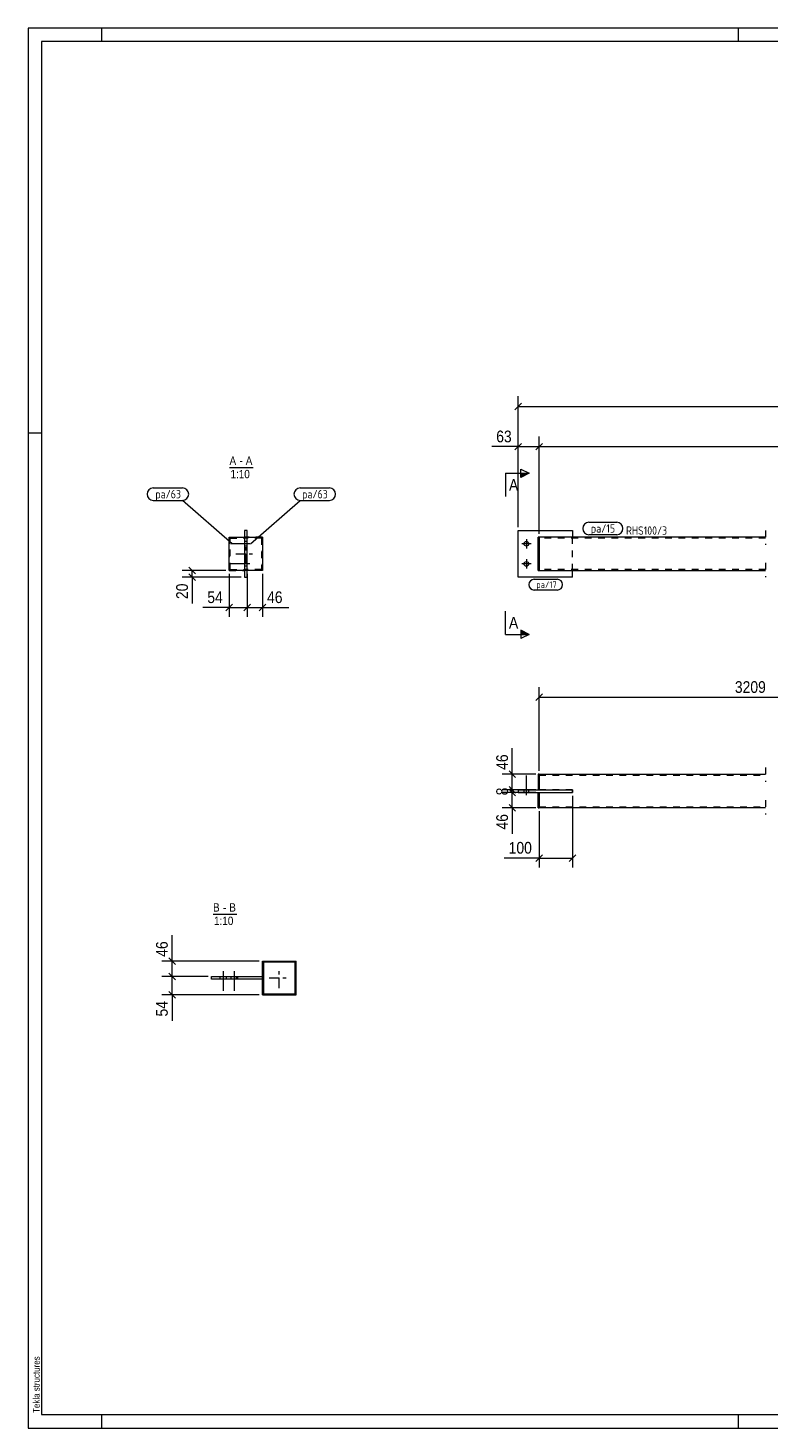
# Model space of a CAD drawing. Header units: millimetres. Extents: x 1 to 593, y 1 to 419.
# Tile 1 of 5: x 1 to 222, y 1 to 419. Entities that reach past the tile are written whole.
import ezdxf

# ---------------------------------------------------------------- set-up
doc = ezdxf.new("R2010")
doc.units = ezdxf.units.MM
for name, pattern in [('XKITLINE00', [0]), ('XKITLINE02', [4, 2, -2]), ('XKITLINE03', [6, 3, -1, 1, -1])]:
    doc.linetypes.add(name, pattern=pattern)
for name, color, linetype, lineweight in [('Bemassung', 1, 'Continuous', 0), ('Schnitt', 6, 'Continuous', 0), ('Schrauben', 7, 'Continuous', 0), ('Teil', 7, 'Continuous', 0), ('Text', 5, 'Continuous', 0), ('Ueberschrift', 7, 'Continuous', 0), ('Zeichnungsrahmen', 3, 'Continuous', 0)]:
    doc.layers.add(name, color=color, linetype=linetype, lineweight=lineweight)
doc.styles.add('ARIAL', font='ARIAL.TTF')
doc.styles.add('ISOCPEUR', font='ISOCPEUR.TTF')

msp = doc.modelspace()

# ---------------------------------------------------------------- hatches: boundary and pattern name
at = {"layer": 'Schnitt'}
for points in [[(148.04, 286.07), (150.54, 286.07), (148.04, 284.82)], [(148.04, 239.18), (150.54, 237.93), (148.04, 237.93)]]:
    msp.add_hatch(color=256, dxfattribs=at).paths.add_polyline_path(points, flags=17)

# ---------------------------------------------------------------- linework, layer by layer
at = {"layer": 'Bemassung', "linetype": 'XKITLINE00', "lineweight": 0}
for p, q in [((148.23, 306.99), (146.25, 305.01)), ((147.24, 270), (147.24, 309.05)), ((147.24, 306), (469.1, 306)), ((147.24, 270), (147.24, 297.05)), ((153.54, 268), (153.54, 297.05)), ((153.54, 268), (153.54, 297.05)), ((147.24, 294), (139.42, 294)), ((147.24, 294), (139.42, 294)), ((148.23, 294.99), (146.25, 293.01)), ((147.24, 294), (153.54, 294)), ((154.53, 294.99), (152.55, 293.01)), ((154.53, 294.99), (152.55, 293.01)), ((153.54, 294), (462.8, 294)), ((60.02, 257), (46.97, 257)), ((64.62, 255), (46.97, 255)), ((49.03, 257.99), (51.01, 256.01)), ((49.03, 255.99), (51.01, 254.01)), ((50.02, 255), (50.02, 257)), ((50.02, 255), (50.02, 247.18)), ((50.02, 255), (50.02, 247.18)), ((61.02, 256), (61.02, 243.2)), ((66.42, 256), (66.42, 243.2)), ((66.42, 256), (66.42, 243.2)), ((71.02, 256), (71.02, 243.2)), ((62.01, 246.99), (60.03, 245.01)), ((67.41, 246.99), (65.43, 245.01)), ((67.41, 246.99), (65.43, 245.01)), ((72.01, 246.99), (70.03, 245.01)), ((61.02, 246), (53.2, 246)), ((61.02, 246), (53.2, 246)), ((61.02, 246), (66.42, 246)), ((66.42, 246), (71.02, 246)), ((71.02, 246), (78.84, 246)), ((71.02, 246), (78.84, 246)), ((153.54, 197.18), (153.54, 222.23)), ((154.53, 220.17), (152.55, 218.19)), ((153.54, 219.18), (280.74, 219.18)), ((145.54, 196.18), (145.54, 204)), ((145.54, 196.18), (145.54, 204)), ((144.55, 197.17), (146.53, 195.19)), ((152.54, 196.18), (142.49, 196.18)), ((144.55, 192.57), (146.53, 190.59)), ((145.54, 191.58), (145.54, 196.18)), ((152.54, 191.58), (142.49, 191.58)), ((152.54, 190.78), (142.49, 190.78)), ((144.55, 191.77), (146.53, 189.79)), ((144.94, 192.18), (146.53, 190.59)), ((152.54, 191.58), (144.94, 191.58)), ((144.94, 191.38), (146.53, 189.79)), ((152.54, 190.78), (144.94, 190.78)), ((145.54, 190.78), (145.54, 191.58)), ((145.54, 186.18), (145.54, 190.78)), ((163.54, 189.78), (163.54, 168.38)), ((152.54, 186.18), (142.49, 186.18)), ((144.55, 187.17), (146.53, 185.19)), ((145.54, 186.18), (145.54, 178.37)), ((145.54, 186.18), (145.54, 178.37)), ((153.54, 185.18), (153.54, 168.38)), ((154.53, 172.17), (152.55, 170.19)), ((164.53, 172.17), (162.55, 170.19)), ((153.54, 171.18), (143.13, 171.18)), ((153.54, 171.18), (143.13, 171.18)), ((153.54, 171.18), (163.54, 171.18)), ((44, 140.37), (44, 148.18)), ((44, 140.37), (44, 148.18)), ((70, 140.37), (40.95, 140.37)), ((43.01, 141.36), (44.99, 139.38)), ((44, 135.77), (44, 140.37)), ((54.74, 135.77), (40.95, 135.77)), ((54.74, 135.77), (40.95, 135.77)), ((43.01, 136.76), (44.99, 134.78)), ((43.01, 136.76), (44.99, 134.78)), ((44, 130.37), (44, 135.77)), ((70, 130.37), (40.95, 130.37)), ((43.01, 131.36), (44.99, 129.38)), ((44, 130.37), (44, 122.55)), ((44, 130.37), (44, 122.55))]:
    msp.add_line(p, q, dxfattribs=at)
at = {"layer": 'Bemassung'}
for p in [(147.24, 306), (147.24, 294), (153.54, 294), (153.54, 294), (50.02, 257), (50.02, 255), (61.02, 246), (66.42, 246), (66.42, 246), (71.02, 246), (153.54, 219.18), (145.54, 196.18), (145.54, 191.58), (145.54, 191.58), (145.54, 190.78), (145.54, 190.78), (145.54, 186.18), (153.54, 171.18), (163.54, 171.18), (44, 140.37), (44, 135.77), (44, 135.77), (44, 130.37)]:
    msp.add_point(p, dxfattribs=at)
at = {"layer": 'Schnitt', "linetype": 'XKITLINE00', "lineweight": 0}
for p, q in [((143.54, 286.07), (143.54, 279.07)), ((143.54, 286.07), (150.54, 286.07)), ((148.04, 284.82), (148.04, 287.32)), ((148.04, 287.32), (150.54, 286.07)), ((150.54, 286.07), (148.04, 284.82)), ((143.54, 237.93), (143.54, 244.93)), ((150.54, 237.93), (148.04, 239.18)), ((148.04, 239.18), (148.04, 236.68)), ((143.54, 237.93), (150.54, 237.93)), ((150.54, 237.93), (148.04, 236.68))]:
    msp.add_line(p, q, dxfattribs=at)
at = {"layer": 'Schrauben', "linetype": 'XKITLINE00', "lineweight": 0}
for p, q in [((67.22, 265), (61.42, 265)), ((66.42, 265.7), (65.62, 265.7)), ((66.42, 264.3), (65.62, 264.3)), ((151.14, 265), (148.34, 265)), ((149.74, 266.4), (149.74, 263.6)), ((66.42, 259.7), (65.62, 259.7)), ((149.74, 260.4), (149.74, 257.6)), ((67.22, 259), (61.42, 259)), ((66.42, 258.3), (65.62, 258.3)), ((151.14, 259), (148.34, 259)), ((149.74, 189.98), (149.74, 195.78)), ((149.74, 189.98), (149.74, 195.78)), ((149.04, 190.78), (149.04, 191.58)), ((149.04, 190.78), (149.04, 191.58)), ((150.44, 190.78), (150.44, 191.58)), ((150.44, 190.78), (150.44, 191.58)), ((58.23, 135.77), (58.23, 134.97)), ((59.2, 137.37), (59.2, 131.57)), ((60.17, 135.77), (60.17, 134.97)), ((61.57, 135.77), (61.57, 134.97)), ((62.54, 137.37), (62.54, 131.57)), ((63.51, 135.77), (63.51, 134.97))]:
    msp.add_line(p, q, dxfattribs=at)
for centre in [(149.74, 265), (149.74, 259)]:
    msp.add_circle(centre, 0.7, dxfattribs=at)
at = {"layer": 'Teil', "linetype": 'XKITLINE00', "lineweight": 0}
for p, q in [((66.42, 269), (65.62, 269)), ((65.62, 269), (65.62, 255)), ((66.42, 255), (66.42, 269)), ((147.24, 255), (147.24, 269)), ((147.24, 269), (163.54, 269)), ((163.54, 269), (163.54, 267)), ((61.02, 257), (61.02, 267)), ((61.02, 267), (65.62, 267)), ((66.42, 267), (71.02, 267)), ((71.02, 267), (71.02, 257)), ((153.24, 257), (153.24, 267)), ((153.24, 267), (153.54, 267)), ((221.14, 267), (153.54, 267)), ((153.54, 257), (153.54, 267)), ((153.54, 266.4), (153.54, 257.6)), ((65.62, 257), (61.02, 257)), ((65.62, 255), (66.42, 255)), ((71.02, 257), (66.42, 257)), ((163.54, 255), (147.24, 255)), ((153.24, 257), (153.54, 257)), ((153.54, 257), (221.14, 257)), ((163.54, 255), (163.54, 257)), ((153.54, 196.18), (153.24, 196.18)), ((153.24, 196.18), (153.24, 191.58)), ((153.54, 196.18), (221.14, 196.18)), ((153.54, 196.18), (153.54, 191.58)), ((153.54, 191.58), (153.54, 195.58)), ((147.24, 191.58), (163.54, 191.58)), ((147.24, 191.58), (147.24, 190.78)), ((147.24, 190.78), (163.54, 190.78)), ((153.24, 186.18), (153.24, 190.78)), ((153.54, 186.78), (153.54, 190.78)), ((153.54, 190.78), (153.54, 186.18)), ((163.54, 191.58), (163.54, 190.78)), ((153.24, 186.18), (153.54, 186.18)), ((221.14, 186.18), (153.54, 186.18)), ((71, 130.37), (71, 140.37)), ((71, 140.37), (81, 140.37)), ((71.3, 139.65), (71, 139.35)), ((71.3, 140.07), (71.3, 130.67)), ((80.7, 140.07), (71.3, 140.07)), ((72.02, 140.37), (71.72, 140.07)), ((74.26, 140.37), (73.96, 140.07)), ((78.75, 140.37), (78.45, 140.07)), ((81, 140.37), (80.7, 140.07)), ((80.7, 130.67), (80.7, 140.07)), ((81, 130.37), (81, 140.37)), ((55.74, 135.77), (71, 135.77)), ((55.74, 134.97), (55.74, 135.77)), ((71, 134.97), (55.74, 134.97)), ((63.24, 134.97), (63.24, 135.77)), ((71.3, 137.4), (71, 137.1)), ((81, 135.88), (80.7, 135.58)), ((71.3, 132.91), (71, 132.61)), ((71.3, 130.67), (71, 130.37)), ((71, 130.37), (71, 130.37)), ((71, 130.37), (81, 130.37)), ((71.3, 130.67), (80.7, 130.67)), ((75.79, 130.67), (75.49, 130.37)), ((78.04, 130.67), (77.74, 130.37)), ((81, 133.63), (80.7, 133.33))]:
    msp.add_line(p, q, dxfattribs=at)
at = {"layer": 'Teil', "linetype": 'XKITLINE02', "lineweight": 0}
for p, q in [((221.14, 269), (221.14, 264.7)), ((61.02, 267), (65.62, 267)), ((61.02, 267), (61.02, 257)), ((61.32, 257.3), (61.32, 266.7)), ((61.32, 266.7), (65.62, 266.7)), ((71.02, 267), (65.62, 267)), ((65.62, 267), (65.62, 266.7)), ((65.62, 267), (65.62, 257)), ((70.72, 266.7), (65.62, 266.7)), ((66.42, 267), (66.42, 266.7)), ((66.42, 257), (66.42, 267)), ((70.72, 266.7), (70.72, 257.3)), ((71.02, 257), (71.02, 267)), ((153.54, 267), (153.24, 267)), ((153.24, 267), (153.24, 257)), ((153.54, 267), (153.54, 266.4)), ((153.54, 267), (153.54, 257)), ((221.14, 266.7), (153.54, 266.7)), ((163.54, 267), (163.54, 266.7)), ((163.54, 257), (163.54, 267)), ((221.14, 259.3), (221.14, 255)), ((61.02, 257), (65.62, 257)), ((61.32, 257.3), (65.62, 257.3)), ((70.72, 257.3), (65.62, 257.3)), ((65.62, 257), (65.62, 257.3)), ((71.02, 257), (65.62, 257)), ((66.42, 257), (66.42, 257.3)), ((153.54, 257), (153.24, 257)), ((153.54, 257), (153.54, 257.6)), ((221.14, 257.3), (153.54, 257.3)), ((163.54, 257), (163.54, 257.3)), ((221.14, 198.18), (221.14, 193.88)), ((153.54, 196.18), (153.54, 195.58)), ((153.54, 195.88), (221.14, 195.88)), ((153.54, 191.58), (153.24, 191.58)), ((153.24, 190.78), (153.54, 190.78)), ((163.54, 191.58), (153.54, 191.58)), ((153.54, 190.78), (163.54, 190.78)), ((163.54, 190.78), (163.54, 191.58)), ((221.14, 188.48), (221.14, 184.18)), ((153.54, 186.18), (153.54, 186.78)), ((153.54, 186.48), (221.14, 186.48)), ((71, 135.77), (71, 134.97))]:
    msp.add_line(p, q, dxfattribs=at)
at = {"layer": 'Teil', "linetype": 'XKITLINE03', "lineweight": 0}
for p, q in [((66.02, 259), (66.02, 265)), ((63.02, 262), (69.02, 262)), ((76, 132.37), (76, 138.37)), ((73, 135.37), (79, 135.37))]:
    msp.add_line(p, q, dxfattribs=at)
at = {"layer": 'Text', "linetype": 'XKITLINE00', "lineweight": 0}
for p, q in [((38.4, 281.67), (47.12, 281.67)), ((82.22, 281.67), (90.94, 281.67)), ((38.4, 277.97), (47.12, 277.97)), ((61.97, 264.97), (47.12, 277.97)), ((67.37, 264.97), (82.22, 277.97)), ((82.22, 277.97), (90.94, 277.97)), ((168.39, 271.42), (176.68, 271.42)), ((176.68, 267.72), (168.39, 267.72)), ((152.07, 254.4), (158.94, 254.4)), ((158.94, 251.2), (152.07, 251.2))]:
    msp.add_line(p, q, dxfattribs=at)
for centre, radius, start, end in [((38.4, 279.82), 1.85, 90, 270), ((47.12, 279.82), 1.85, 270, 90), ((82.22, 279.82), 1.85, 90, 270), ((90.94, 279.82), 1.85, 270, 90), ((168.39, 269.57), 1.85, 90, 270), ((176.68, 269.57), 1.85, 270, 90), ((152.07, 252.8), 1.6, 90, 270), ((158.94, 252.8), 1.6, 270, 90)]:
    msp.add_arc(centre, radius, start, end, dxfattribs=at)
at = {"layer": 'Ueberschrift', "linetype": 'XKITLINE00', "lineweight": 0}
for p, q in [((61.14, 287.82), (68.2, 287.82)), ((56.22, 154.43), (63.28, 154.43))]:
    msp.add_line(p, q, dxfattribs=at)
at = {"layer": 'Zeichnungsrahmen', "linetype": 'XKITLINE00', "lineweight": 0}
for p, q in [((593, 419), (1, 419)), ((1, 419), (1, 1)), ((23, 415), (23, 419)), ((213, 415), (213, 419)), ((589, 415), (5, 415)), ((5, 415), (5, 5)), ((5, 298), (1, 298)), ((5, 5), (589, 5)), ((23, 1), (23, 5)), ((213, 1), (213, 5)), ((1, 1), (593, 1))]:
    msp.add_line(p, q, dxfattribs=at)

# ---------------------------------------------------------------- texts
at = {"layer": 'Bemassung', "style": 'ARIAL', "width": 0.85}
for s, p in [('63', (140.73, 295.3)), ('46', (72.33, 247.3)), ('54', (54.51, 247.3)), ('3209', (211.95, 220.48)), ('100', (144.44, 172.48))]:
    msp.add_text(s, height=3.5, dxfattribs=at).set_placement(p)
for s, p in [('20', (48.72, 248.5)), ('46', (144.24, 197.5)), ('8', (144.24, 189.89)), ('46', (144.24, 179.68)), ('46', (42.7, 141.68)), ('54', (42.7, 123.86))]:
    msp.add_text(s, height=3.5, rotation=90.0002, dxfattribs=at).set_placement(p)
at = {"layer": 'Schnitt', "style": 'ARIAL', "width": 0.85}
for p in [(144.54, 280.82), (144.54, 239.68)]:
    msp.add_text('A', height=3.5, dxfattribs=at).set_placement(p)
at = {"layer": 'Text', "style": 'ISOCPEUR', "width": 0.85}
for s, height, p in [('pa/63', 2.5, (39, 278.57)), ('pa/63', 2.5, (82.82, 278.57)), ('pa/15', 2.5, (168.99, 268.32)), ('RHS100/3', 2.5, (179.47, 267.7)), ('pa/17', 2, (152.67, 251.8))]:
    msp.add_text(s, height=height, dxfattribs=at).set_placement(p)
at = {"layer": 'Ueberschrift', "style": 'ARIAL', "width": 0.85}
for s, p in [('A', (61.14, 288.57)), ('-', (64.11, 288.57)), ('A', (65.97, 288.57)), ('1:10', (61.42, 284.57)), ('B', (56.22, 155.18)), ('-', (59.2, 155.18)), ('B', (61.05, 155.18)), ('1:10', (56.51, 151.18))]:
    msp.add_text(s, height=2.5, dxfattribs=at).set_placement(p)
at = {"layer": 'Zeichnungsrahmen', "style": 'ARIAL', "width": 0.85}
msp.add_text('Tekla structures', height=2, rotation=90, dxfattribs=at).set_placement((4.5, 5.5))

doc.saveas('drawing.dxf')
